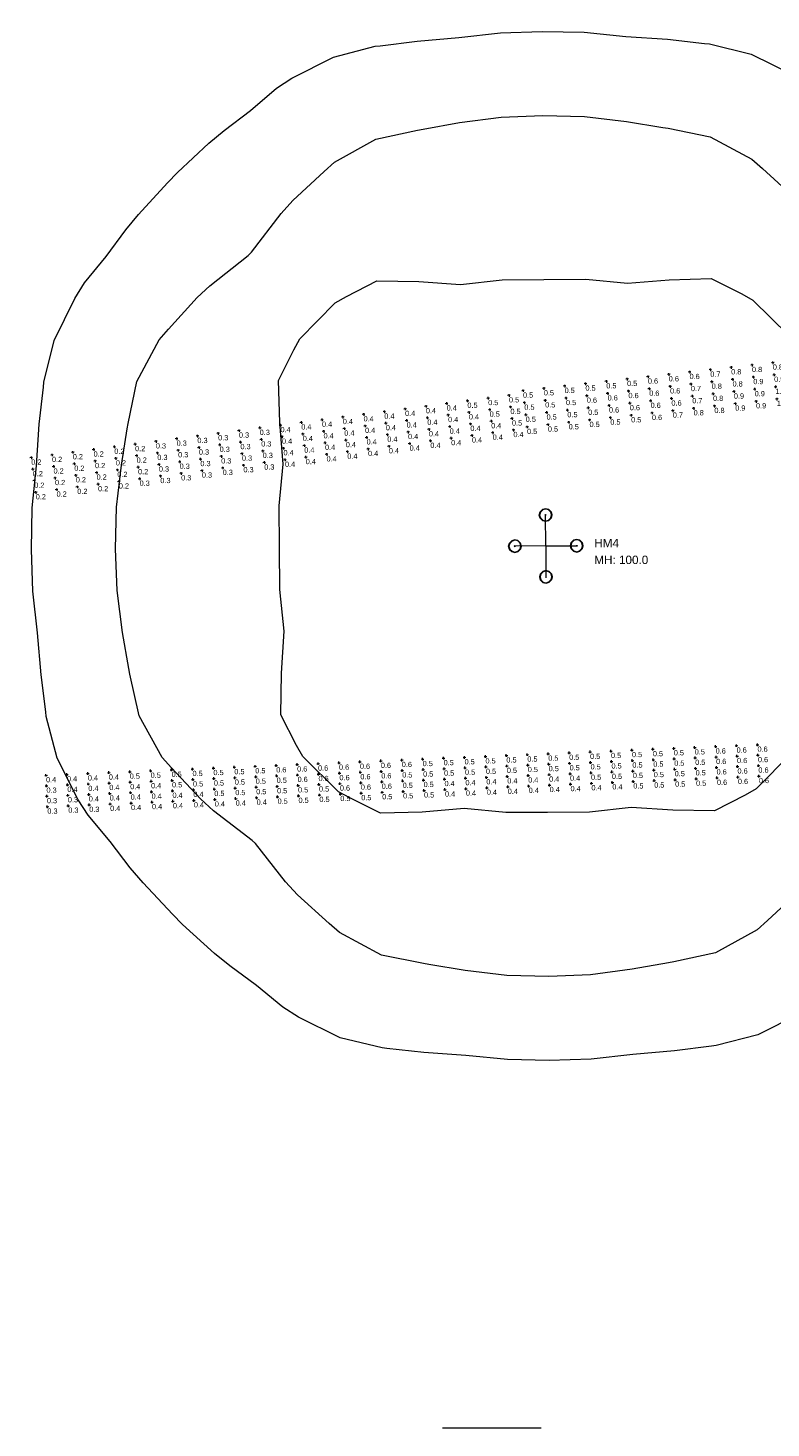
# Model space of a CAD drawing. Extents: x -62 to 9200, y 444 to 4096.
# Tile 3 of 32: x 1384 to 1739, y 1453 to 2122. Entities that reach past the tile are written whole.
import ezdxf

# ---------------------------------------------------------------- set-up
doc = ezdxf.new("R2010")
doc.units = 0
doc.header["$MEASUREMENT"] = 0
for name, color, linetype, lineweight in [('AGI32-AGI-Import_1-DRAWING', 7, 'Continuous', 0), ('AGI32-Project_1-CALCPTS', 7, 'Continuous', 0), ('AGI32-Project_1-LUMINAIRE', 7, 'Continuous', 0), ('AGI32-Project_1-MARKPOINT', 7, 'Continuous', 0), ('AGI32-Project_1-POLE_PENDANT', 7, 'Continuous', 0), ('AGI32-Project_1-TEMPLATE', 7, 'Continuous', 0)]:
    doc.layers.add(name, color=color, linetype=linetype, lineweight=lineweight)
doc.styles.add('AGI32-Arial', font='arial.ttf')

# ---------------------------------------------------------------- blocks, each defined once
blk = doc.blocks.new('AGI32-IDxl7hnj-Project_1-LUMINAIRE-HM4_Symbol')
at = {"layer": 'AGI32-Project_1-LUMINAIRE', "color": 7, "linetype": 'ByBlock', "lineweight": 0}
for p, q in [((-0.87, 0.5), (-1, 0)), ((-0.87, 0.5, -0.3), (-1, 0, -0.3)), ((-1, 0), (-0.87, 0.5)), ((-1, 0), (-0.87, -0.5)), ((-1, 0, -0.3), (-1, 0)), ((-1, 0, -0.3), (-0.87, -0.5, -0.3)), ((-0.87, -0.5), (-1, 0)), ((-1, 0), (-1, 0, -0.3)), ((-0.82, 0.45, -0.3), (-0.95, 0, -0.3)), ((-0.95, 0, -0.3), (-0.82, -0.45, -0.3)), ((-0.5, 0.87), (-0.87, 0.5)), ((-0.5, 0.87, -0.3), (-0.87, 0.5, -0.3)), ((-0.87, 0.5), (-0.5, 0.87)), ((-0.87, 0.5, -0.3), (-0.87, 0.5)), ((-0.87, 0.5), (-0.87, 0.5, -0.3)), ((-0.45, 0.82, -0.3), (-0.82, 0.45, -0.3)), ((0, 1), (-0.5, 0.87)), ((0, 1, -0.3), (-0.5, 0.87, -0.3)), ((-0.5, 0.87), (0, 1)), ((-0.5, 0.87, -0.3), (-0.5, 0.87)), ((-0.5, 0.87), (-0.5, 0.87, -0.3)), ((0, 0.95, -0.3), (-0.45, 0.82, -0.3)), ((-0.1, 0), (0.1, 0)), ((0.5, 0.87), (0, 1)), ((0.5, 0.87, -0.3), (0, 1, -0.3)), ((0, 1, -0.3), (0, 1)), ((0, 1), (0.5, 0.87)), ((0, 1), (0, 1, -0.3)), ((0.45, 0.82, -0.3), (0, 0.95, -0.3)), ((0, -0.1), (0, 0.1)), ((0, 0.1), (0.1, 0)), ((0, -0.1), (0.1, 0)), ((0.82, 0.45, -0.3), (0.45, 0.82, -0.3)), ((0.87, 0.5), (0.5, 0.87)), ((0.87, 0.5, -0.3), (0.5, 0.87, -0.3)), ((0.5, 0.87, -0.3), (0.5, 0.87)), ((0.5, 0.87), (0.87, 0.5)), ((0.5, 0.87), (0.5, 0.87, -0.3)), ((0.95, 0, -0.3), (0.82, 0.45, -0.3)), ((0.82, -0.45, -0.3), (0.95, 0, -0.3)), ((1, 0), (0.87, 0.5)), ((1, 0, -0.3), (0.87, 0.5, -0.3)), ((0.87, 0.5, -0.3), (0.87, 0.5)), ((0.87, 0.5), (1, 0)), ((0.87, 0.5), (0.87, 0.5, -0.3)), ((0.87, -0.5), (1, 0)), ((0.87, -0.5, -0.3), (1, 0, -0.3)), ((1, 0), (0.87, -0.5)), ((1, 0), (1, 0, -0.3)), ((1, 0, -0.3), (1, 0)), ((-0.87, -0.5), (-0.5, -0.87)), ((-0.87, -0.5, -0.3), (-0.87, -0.5)), ((-0.87, -0.5, -0.3), (-0.5, -0.87, -0.3)), ((-0.5, -0.87), (-0.87, -0.5)), ((-0.87, -0.5), (-0.87, -0.5, -0.3)), ((-0.82, -0.45, -0.3), (-0.45, -0.82, -0.3)), ((-0.5, -0.87), (0, -1)), ((-0.5, -0.87, -0.3), (-0.5, -0.87)), ((-0.5, -0.87, -0.3), (0, -1, -0.3)), ((0, -1), (-0.5, -0.87)), ((-0.5, -0.87), (-0.5, -0.87, -0.3)), ((-0.45, -0.82, -0.3), (0, -0.95, -0.3)), ((0, -0.95, -0.3), (0.45, -0.82, -0.3)), ((0, -1), (0.5, -0.87)), ((0, -1, -0.3), (0.5, -0.87, -0.3)), ((0.5, -0.87), (0, -1)), ((0, -1, -0.3), (0, -1)), ((0, -1), (0, -1, -0.3)), ((0.45, -0.82, -0.3), (0.82, -0.45, -0.3)), ((0.5, -0.87), (0.87, -0.5)), ((0.5, -0.87, -0.3), (0.87, -0.5, -0.3)), ((0.87, -0.5), (0.5, -0.87)), ((0.5, -0.87, -0.3), (0.5, -0.87)), ((0.5, -0.87), (0.5, -0.87, -0.3)), ((0.87, -0.5, -0.3), (0.87, -0.5)), ((0.87, -0.5), (0.87, -0.5, -0.3))]:
    blk.add_line(p, q, dxfattribs=at)
blk = doc.blocks.new('AGI32-IDxl7hnj-Project_1-LUMINAIRE-HM4_63-1')
at = {"layer": 'AGI32-Project_1-LUMINAIRE', "color": 7, "linetype": 'ByBlock', "lineweight": 0, "xscale": 3, "yscale": 3, "zscale": 3}
blk.add_blockref('AGI32-IDxl7hnj-Project_1-LUMINAIRE-HM4_Symbol', (0, 0), dxfattribs=at)
blk = doc.blocks.new('AGI32-IDxl7hnj-Project_1-LUMINAIRE-HM4_63-2')
at = {"layer": 'AGI32-Project_1-LUMINAIRE', "color": 7, "linetype": 'ByBlock', "lineweight": 0, "xscale": 3, "yscale": 3, "zscale": 3}
blk.add_blockref('AGI32-IDxl7hnj-Project_1-LUMINAIRE-HM4_Symbol', (0, 0), dxfattribs=at)
blk = doc.blocks.new('AGI32-IDxl7hnj-Project_1-LUMINAIRE-HM4_63-3')
at = {"layer": 'AGI32-Project_1-LUMINAIRE', "color": 7, "linetype": 'ByBlock', "lineweight": 0, "xscale": 3, "yscale": 3, "zscale": 3}
blk.add_blockref('AGI32-IDxl7hnj-Project_1-LUMINAIRE-HM4_Symbol', (0, 0), dxfattribs=at)
blk = doc.blocks.new('AGI32-IDxl7hnj-Project_1-LUMINAIRE-HM4_63-4')
at = {"layer": 'AGI32-Project_1-LUMINAIRE', "color": 7, "linetype": 'ByBlock', "lineweight": 0, "xscale": 3, "yscale": 3, "zscale": 3}
blk.add_blockref('AGI32-IDxl7hnj-Project_1-LUMINAIRE-HM4_Symbol', (0, 0), dxfattribs=at)
blk = doc.blocks.new('AGI32-IDxl7hnj-Project_1-LUMINAIRE-HM4_63_Labels')
at = {"layer": 'AGI32-Project_1-LUMINAIRE', "color": 7, "linetype": 'ByBlock', "lineweight": 0, "char_height": 4, "attachment_point": 1, "style": 'AGI32-Arial'}
for s, insert in [('HM4', (23.15, 3.36, 100)), ('MH: 100.0', (23.15, -4.64, 100))]:
    blk.add_mtext(s, dxfattribs=dict(at, insert=insert))
blk = doc.blocks.new('AGI32-IDxl7hnj-Project_1-LUMINAIRE-HM4_Template1')
at = {"layer": 'AGI32-Project_1-TEMPLATE', "color": 1, "linetype": 'ByBlock', "lineweight": 0}
for p, q in [((-77.47, 239.28, -100), (-59.82, 241.41, -100)), ((-59.82, 241.41, -100), (-39.88, 242.96, -100)), ((-39.88, 242.96, -100), (-19.94, 245.03, -100)), ((-19.94, 245.03, -100), (0, 245.55, -100)), ((0, 245.55, -100), (19.94, 245.03, -100)), ((19.94, 245.03, -100), (39.88, 242.96, -100)), ((39.88, 242.96, -100), (59.82, 241.41, -100)), ((59.82, 241.41, -100), (77.47, 239.28, -100)), ((-119.64, 224.08, -100), (-99.7, 234.05, -100)), ((-99.7, 234.05, -100), (-79.76, 239.05, -100)), ((-79.76, 239.05, -100), (-77.47, 239.28, -100)), ((77.47, 239.28, -100), (79.76, 239.05, -100)), ((79.76, 239.05, -100), (99.7, 234.05, -100)), ((99.7, 234.05, -100), (119.64, 224.08, -100)), ((-127.02, 219.34, -100), (-119.64, 224.08, -100)), ((119.64, 224.08, -100), (127.02, 219.34, -100)), ((-139.58, 208.87, -100), (-127.02, 219.34, -100)), ((127.02, 219.34, -100), (139.58, 208.87, -100)), ((-152.27, 199.4, -100), (-139.58, 208.87, -100)), ((139.58, 208.87, -100), (152.27, 199.4, -100)), ((-159.52, 193.38, -100), (-152.27, 199.4, -100)), ((152.27, 199.4, -100), (159.52, 193.38, -100)), ((-174.6, 179.46, -100), (-159.52, 193.38, -100)), ((159.52, 193.38, -100), (174.6, 179.46, -100)), ((-193.38, 159.52, -100), (-179.46, 174.6, -100)), ((-179.46, 174.6, -100), (-174.6, 179.46, -100)), ((174.6, 179.46, -100), (179.46, 174.6, -100)), ((179.46, 174.6, -100), (193.38, 159.52, -100)), ((-199.4, 152.27, -100), (-193.38, 159.52, -100)), ((193.38, 159.52, -100), (199.4, 152.27, -100)), ((-208.87, 139.58, -100), (-199.4, 152.27, -100)), ((199.4, 152.27, -100), (208.87, 139.58, -100)), ((-219.34, 127.02, -100), (-208.87, 139.58, -100)), ((208.87, 139.58, -100), (219.34, 127.02, -100)), ((-224.08, 119.64, -100), (-219.34, 127.02, -100)), ((219.34, 127.02, -100), (224.08, 119.64, -100)), ((-234.05, 99.7, -100), (-224.08, 119.64, -100)), ((224.08, 119.64, -100), (234.05, 99.7, -100)), ((-239.05, 79.76, -100), (-234.05, 99.7, -100)), ((234.05, 99.7, -100), (239.05, 79.76, -100)), ((-241.41, 59.82, -100), (-239.28, 77.47, -100)), ((-239.28, 77.47, -100), (-239.05, 79.76, -100)), ((239.05, 79.76, -100), (239.28, 77.47, -100)), ((239.28, 77.47, -100), (241.41, 59.82, -100)), ((-242.96, 39.88, -100), (-241.41, 59.82, -100)), ((241.41, 59.82, -100), (242.96, 39.88, -100)), ((-245.03, 19.94, -100), (-242.96, 39.88, -100)), ((242.96, 39.88, -100), (245.03, 19.94, -100)), ((-245.55, 0, -100), (-245.03, 19.94, -100)), ((245.03, 19.94, -100), (245.55, 0, -100)), ((-245.03, -19.94, -100), (-245.55, 0, -100)), ((245.55, 0, -100), (245.03, -19.94, -100)), ((-242.96, -39.88, -100), (-245.03, -19.94, -100)), ((245.03, -19.94, -100), (242.96, -39.88, -100)), ((-241.41, -59.82, -100), (-242.96, -39.88, -100)), ((242.96, -39.88, -100), (241.41, -59.82, -100)), ((-239.28, -77.47, -100), (-241.41, -59.82, -100)), ((241.41, -59.82, -100), (239.28, -77.47, -100)), ((-239.05, -79.76, -100), (-239.28, -77.47, -100)), ((-234.05, -99.7, -100), (-239.05, -79.76, -100)), ((239.05, -79.76, -100), (234.05, -99.7, -100)), ((239.28, -77.47, -100), (239.05, -79.76, -100)), ((-224.08, -119.64, -100), (-234.05, -99.7, -100)), ((234.05, -99.7, -100), (224.08, -119.64, -100)), ((-219.34, -127.02, -100), (-224.08, -119.64, -100)), ((224.08, -119.64, -100), (219.34, -127.02, -100)), ((-208.87, -139.58, -100), (-219.34, -127.02, -100)), ((219.34, -127.02, -100), (208.87, -139.58, -100)), ((-199.4, -152.27, -100), (-208.87, -139.58, -100)), ((208.87, -139.58, -100), (199.4, -152.27, -100)), ((-193.38, -159.52, -100), (-199.4, -152.27, -100)), ((199.4, -152.27, -100), (193.38, -159.52, -100)), ((-179.46, -174.6, -100), (-193.38, -159.52, -100)), ((193.38, -159.52, -100), (179.46, -174.6, -100)), ((-174.6, -179.46, -100), (-179.46, -174.6, -100)), ((-159.52, -193.38, -100), (-174.6, -179.46, -100)), ((174.6, -179.46, -100), (159.52, -193.38, -100)), ((179.46, -174.6, -100), (174.6, -179.46, -100)), ((-152.27, -199.4, -100), (-159.52, -193.38, -100)), ((159.52, -193.38, -100), (152.27, -199.4, -100)), ((-139.58, -208.87, -100), (-152.27, -199.4, -100)), ((152.27, -199.4, -100), (139.58, -208.87, -100)), ((-127.02, -219.34, -100), (-139.58, -208.87, -100)), ((139.58, -208.87, -100), (127.02, -219.34, -100)), ((-119.64, -224.08, -100), (-127.02, -219.34, -100)), ((127.02, -219.34, -100), (119.64, -224.08, -100)), ((-99.7, -234.05, -100), (-119.64, -224.08, -100)), ((119.64, -224.08, -100), (99.7, -234.05, -100)), ((-79.76, -239.05, -100), (-99.7, -234.05, -100)), ((-77.47, -239.28, -100), (-79.76, -239.05, -100)), ((-59.82, -241.41, -100), (-77.47, -239.28, -100)), ((77.47, -239.28, -100), (59.82, -241.41, -100)), ((79.76, -239.05, -100), (77.47, -239.28, -100)), ((99.7, -234.05, -100), (79.76, -239.05, -100)), ((-39.88, -242.96, -100), (-59.82, -241.41, -100)), ((-19.94, -245.03, -100), (-39.88, -242.96, -100)), ((0, -245.55, -100), (-19.94, -245.03, -100)), ((19.94, -245.03, -100), (0, -245.55, -100)), ((39.88, -242.96, -100), (19.94, -245.03, -100)), ((59.82, -241.41, -100), (39.88, -242.96, -100))]:
    blk.add_line(p, q, dxfattribs=at)
at = {"layer": 'AGI32-Project_1-TEMPLATE', "color": 5, "linetype": 'ByBlock', "lineweight": 0}
for p, q in [((-57.19, 199.4, -100), (-39.88, 202.32, -100)), ((-39.88, 202.32, -100), (-19.94, 204.82, -100)), ((-19.94, 204.82, -100), (0, 205.43, -100)), ((0, 205.43, -100), (19.94, 204.82, -100)), ((19.94, 204.82, -100), (39.88, 202.32, -100)), ((39.88, 202.32, -100), (57.19, 199.4, -100)), ((-99.7, 183.89, -100), (-79.76, 194.75, -100)), ((-79.76, 194.75, -100), (-59.82, 198.94, -100)), ((-59.82, 198.94, -100), (-57.19, 199.4, -100)), ((57.19, 199.4, -100), (59.82, 198.94, -100)), ((59.82, 198.94, -100), (79.76, 194.75, -100)), ((79.76, 194.75, -100), (99.7, 183.89, -100)), ((-104.66, 179.46, -100), (-99.7, 183.89, -100)), ((99.7, 183.89, -100), (104.66, 179.46, -100)), ((-119.64, 165.7, -100), (-104.66, 179.46, -100)), ((104.66, 179.46, -100), (119.64, 165.7, -100)), ((-125.3, 159.52, -100), (-119.64, 165.7, -100)), ((119.64, 165.7, -100), (125.3, 159.52, -100)), ((-139.58, 141.1, -100), (-125.3, 159.52, -100)), ((125.3, 159.52, -100), (139.58, 141.1, -100)), ((-141.1, 139.58, -100), (-139.58, 141.1, -100)), ((139.58, 141.1, -100), (141.1, 139.58, -100)), ((-159.52, 125.3, -100), (-141.1, 139.58, -100)), ((141.1, 139.58, -100), (159.52, 125.3, -100)), ((-165.7, 119.64, -100), (-159.52, 125.3, -100)), ((159.52, 125.3, -100), (165.7, 119.64, -100)), ((-179.46, 104.66, -100), (-165.7, 119.64, -100)), ((165.7, 119.64, -100), (179.46, 104.66, -100)), ((-183.89, 99.7, -100), (-179.46, 104.66, -100)), ((179.46, 104.66, -100), (183.89, 99.7, -100)), ((-194.75, 79.76, -100), (-183.89, 99.7, -100)), ((183.89, 99.7, -100), (194.75, 79.76, -100)), ((-198.94, 59.82, -100), (-194.75, 79.76, -100)), ((194.75, 79.76, -100), (198.94, 59.82, -100)), ((-202.32, 39.88, -100), (-199.4, 57.19, -100)), ((-199.4, 57.19, -100), (-198.94, 59.82, -100)), ((198.94, 59.82, -100), (199.4, 57.19, -100)), ((199.4, 57.19, -100), (202.32, 39.88, -100)), ((-204.82, 19.94, -100), (-202.32, 39.88, -100)), ((202.32, 39.88, -100), (204.82, 19.94, -100)), ((-205.43, 0, -100), (-204.82, 19.94, -100)), ((204.82, 19.94, -100), (205.43, 0, -100)), ((-204.82, -19.94, -100), (-205.43, 0, -100)), ((205.43, 0, -100), (204.82, -19.94, -100)), ((-202.32, -39.88, -100), (-204.82, -19.94, -100)), ((204.82, -19.94, -100), (202.32, -39.88, -100)), ((-199.4, -57.19, -100), (-202.32, -39.88, -100)), ((202.32, -39.88, -100), (199.4, -57.19, -100)), ((-198.94, -59.82, -100), (-199.4, -57.19, -100)), ((-194.75, -79.76, -100), (-198.94, -59.82, -100)), ((198.94, -59.82, -100), (194.75, -79.76, -100)), ((199.4, -57.19, -100), (198.94, -59.82, -100)), ((-183.89, -99.7, -100), (-194.75, -79.76, -100)), ((194.75, -79.76, -100), (183.89, -99.7, -100)), ((-179.46, -104.66, -100), (-183.89, -99.7, -100)), ((183.89, -99.7, -100), (179.46, -104.66, -100)), ((-165.7, -119.64, -100), (-179.46, -104.66, -100)), ((179.46, -104.66, -100), (165.7, -119.64, -100)), ((-159.52, -125.3, -100), (-165.7, -119.64, -100)), ((165.7, -119.64, -100), (159.52, -125.3, -100)), ((-141.1, -139.58, -100), (-159.52, -125.3, -100)), ((159.52, -125.3, -100), (141.1, -139.58, -100)), ((-139.58, -141.1, -100), (-141.1, -139.58, -100)), ((141.1, -139.58, -100), (139.58, -141.1, -100)), ((-125.3, -159.52, -100), (-139.58, -141.1, -100)), ((139.58, -141.1, -100), (125.3, -159.52, -100)), ((-119.64, -165.7, -100), (-125.3, -159.52, -100)), ((125.3, -159.52, -100), (119.64, -165.7, -100)), ((-104.66, -179.46, -100), (-119.64, -165.7, -100)), ((119.64, -165.7, -100), (104.66, -179.46, -100)), ((-99.7, -183.89, -100), (-104.66, -179.46, -100)), ((104.66, -179.46, -100), (99.7, -183.89, -100)), ((-79.76, -194.75, -100), (-99.7, -183.89, -100)), ((99.7, -183.89, -100), (79.76, -194.75, -100)), ((-59.82, -198.94, -100), (-79.76, -194.75, -100)), ((-57.19, -199.4, -100), (-59.82, -198.94, -100)), ((-39.88, -202.32, -100), (-57.19, -199.4, -100)), ((57.19, -199.4, -100), (39.88, -202.32, -100)), ((59.82, -198.94, -100), (57.19, -199.4, -100)), ((79.76, -194.75, -100), (59.82, -198.94, -100)), ((-19.94, -204.82, -100), (-39.88, -202.32, -100)), ((0, -205.43, -100), (-19.94, -204.82, -100)), ((19.94, -204.82, -100), (0, -205.43, -100)), ((39.88, -202.32, -100), (19.94, -204.82, -100))]:
    blk.add_line(p, q, dxfattribs=at)
at = {"layer": 'AGI32-Project_1-TEMPLATE', "color": 3, "linetype": 'ByBlock', "lineweight": 0}
for p, q in [((-94.36, 119.64, -100), (-79.76, 127.04, -100)), ((-79.76, 127.04, -100), (-59.82, 126.59, -100)), ((-39.88, 125.12, -100), (-19.94, 127.16, -100)), ((-19.94, 127.16, -100), (0, 127.16, -100)), ((0, 127.16, -100), (19.94, 127.16, -100)), ((19.94, 127.16, -100), (39.88, 125.12, -100)), ((59.82, 126.59, -100), (79.76, 127.04, -100)), ((79.76, 127.04, -100), (94.36, 119.64, -100)), ((-59.82, 126.59, -100), (-39.88, 125.12, -100)), ((39.88, 125.12, -100), (59.82, 126.59, -100)), ((-116.67, 99.7, -100), (-99.7, 116.67, -100)), ((-99.7, 116.67, -100), (-94.36, 119.64, -100)), ((94.36, 119.64, -100), (99.7, 116.67, -100)), ((99.7, 116.67, -100), (116.67, 99.7, -100)), ((-127.04, 79.76, -100), (-119.64, 94.36, -100)), ((-119.64, 94.36, -100), (-116.67, 99.7, -100)), ((116.67, 99.7, -100), (119.64, 94.36, -100)), ((119.64, 94.36, -100), (127.04, 79.76, -100)), ((-126.59, 59.82, -100), (-127.04, 79.76, -100)), ((127.04, 79.76, -100), (126.59, 59.82, -100)), ((-125.12, 39.88, -100), (-126.59, 59.82, -100)), ((126.59, 59.82, -100), (125.12, 39.88, -100)), ((-127.16, 19.94, -100), (-125.12, 39.88, -100)), ((125.12, 39.88, -100), (127.16, 19.94, -100)), ((-127.16, 0, -100), (-127.16, 19.94, -100)), ((127.16, 19.94, -100), (127.16, 0, -100)), ((-127.16, -19.94, -100), (-127.16, 0, -100)), ((127.16, 0, -100), (127.16, -19.94, -100)), ((-125.12, -39.88, -100), (-127.16, -19.94, -100)), ((127.16, -19.94, -100), (125.12, -39.88, -100)), ((-126.59, -59.82, -100), (-125.12, -39.88, -100)), ((125.12, -39.88, -100), (126.59, -59.82, -100)), ((-127.04, -79.76, -100), (-126.59, -59.82, -100)), ((126.59, -59.82, -100), (127.04, -79.76, -100)), ((-119.64, -94.36, -100), (-127.04, -79.76, -100)), ((127.04, -79.76, -100), (119.64, -94.36, -100)), ((-116.67, -99.7, -100), (-119.64, -94.36, -100)), ((-99.7, -116.67, -100), (-116.67, -99.7, -100)), ((116.67, -99.7, -100), (99.7, -116.67, -100)), ((119.64, -94.36, -100), (116.67, -99.7, -100)), ((-94.36, -119.64, -100), (-99.7, -116.67, -100)), ((-79.76, -127.04, -100), (-94.36, -119.64, -100)), ((94.36, -119.64, -100), (79.76, -127.04, -100)), ((99.7, -116.67, -100), (94.36, -119.64, -100)), ((-59.82, -126.59, -100), (-79.76, -127.04, -100)), ((-39.88, -125.12, -100), (-59.82, -126.59, -100)), ((-19.94, -127.16, -100), (-39.88, -125.12, -100)), ((39.88, -125.12, -100), (19.94, -127.16, -100)), ((59.82, -126.59, -100), (39.88, -125.12, -100)), ((79.76, -127.04, -100), (59.82, -126.59, -100)), ((0, -127.16, -100), (-19.94, -127.16, -100)), ((19.94, -127.16, -100), (0, -127.16, -100))]:
    blk.add_line(p, q, dxfattribs=at)
blk = doc.blocks.new('AGI32-IDxl7hnj-Project_1-LUMINAIRE-HM4_63')
at = {"layer": 'AGI32-Project_1-POLE_PENDANT', "color": 7, "linetype": 'ByBlock', "lineweight": 0}
for q in [(0, 14.751), (-14.751, 0), (14.751, 0), (0, -14.751), (0, 0, -100)]:
    blk.add_line((0, 0), q, dxfattribs=at)
at = {"layer": 'AGI32-Project_1-LUMINAIRE', "color": 7, "linetype": 'ByBlock', "lineweight": 0}
for name, p, rotation in [('AGI32-IDxl7hnj-Project_1-LUMINAIRE-HM4_63-2', (0, 14.751), 90.00007750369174), ('AGI32-IDxl7hnj-Project_1-LUMINAIRE-HM4_63-3', (-14.751, 0), 180.0001550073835), ('AGI32-IDxl7hnj-Project_1-LUMINAIRE-HM4_63-4', (0, -14.751), 270.0002325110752), ('AGI32-IDxl7hnj-Project_1-LUMINAIRE-HM4_63_Labels', (0, 0, -100), 269.6089233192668)]:
    blk.add_blockref(name, p, dxfattribs=dict(at, rotation=rotation))
blk.add_blockref('AGI32-IDxl7hnj-Project_1-LUMINAIRE-HM4_63-1', (14.751, 0), dxfattribs=at)
at = {"layer": 'AGI32-Project_1-TEMPLATE', "color": 7, "linetype": 'ByBlock', "lineweight": 0}
blk.add_blockref('AGI32-IDxl7hnj-Project_1-LUMINAIRE-HM4_Template1', (0, 0), dxfattribs=at)
blk = doc.blocks.new('AGI32-IDxl7hnj-MARKPOINT')
at = {"layer": 'AGI32-Project_1-MARKPOINT', "color": 0, "linetype": 'Continuous', "lineweight": 0}
for p, q in [((-0.125, 0), (0.125, 0)), ((0, -0.125), (0, 0.125))]:
    blk.add_line(p, q, dxfattribs=at)
blk = doc.blocks.new('AGI32-IDxl7hnj-Project_1-CALCPTS-US 35 EB - STA 1125+50 TO STA 1133+00_Luminance')
at = {"layer": 'AGI32-Project_1-MARKPOINT', "color": 154, "linetype": 'Continuous', "lineweight": 0, "xscale": 5, "yscale": 5, "zscale": 5, "rotation": 2.459002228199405}
for p in [(1672.78, 1776.99), (1682.77, 1777.42), (1692.76, 1777.85), (1702.75, 1778.28), (1712.74, 1778.71), (1722.73, 1779.14), (1732.72, 1779.57), (1512.93, 1770.13), (1522.92, 1770.56), (1532.91, 1770.99), (1542.9, 1771.42), (1552.89, 1771.85), (1562.88, 1772.28), (1572.87, 1772.7), (1582.86, 1773.13), (1592.85, 1773.56), (1602.84, 1773.99), (1612.83, 1774.42), (1622.83, 1774.85), (1632.82, 1775.28), (1633.03, 1770.29), (1642.81, 1775.71), (1643.02, 1770.72), (1652.8, 1776.14), (1653.01, 1771.15), (1662.79, 1776.57), (1663, 1771.58), (1672.99, 1772.01), (1682.98, 1772.43), (1692.97, 1772.86), (1702.97, 1773.29), (1712.96, 1773.72), (1722.95, 1774.15), (1732.94, 1774.58), (1393.04, 1764.98), (1403.03, 1765.41), (1413.02, 1765.84), (1423.01, 1766.27), (1433, 1766.7), (1442.99, 1767.13), (1452.98, 1767.56), (1462.97, 1767.98), (1472.96, 1768.41), (1482.95, 1768.84), (1483.17, 1763.85), (1492.94, 1769.27), (1493.16, 1764.28), (1502.94, 1769.7), (1503.15, 1764.71), (1513.14, 1765.14), (1523.13, 1765.57), (1533.12, 1766), (1543.11, 1766.43), (1553.1, 1766.86), (1563.1, 1767.29), (1573.09, 1767.71), (1583.08, 1768.14), (1593.07, 1768.57), (1593.28, 1763.58), (1603.06, 1769), (1603.27, 1764.01), (1613.05, 1769.43), (1613.26, 1764.44), (1623.04, 1769.86), (1623.25, 1764.87), (1633.24, 1765.3), (1643.23, 1765.73), (1653.23, 1766.16), (1663.22, 1766.59), (1673.21, 1767.02), (1683.2, 1767.44), (1693.19, 1767.87), (1703.18, 1768.3), (1713.17, 1768.73), (1713.38, 1763.74), (1723.16, 1769.16), (1723.38, 1764.17), (1733.15, 1769.59), (1733.37, 1764.6), (1393.25, 1759.99), (1403.24, 1760.42), (1413.23, 1760.85), (1423.22, 1761.28), (1433.21, 1761.71), (1443.2, 1762.14), (1443.42, 1757.15), (1453.2, 1762.57), (1453.41, 1757.58), (1463.19, 1762.99), (1463.4, 1758.01), (1473.18, 1763.42), (1473.39, 1758.43), (1483.38, 1758.86), (1493.37, 1759.29), (1503.36, 1759.72), (1513.36, 1760.15), (1523.35, 1760.58), (1533.34, 1761.01), (1543.33, 1761.44), (1553.32, 1761.87), (1553.53, 1756.88), (1563.31, 1762.3), (1563.52, 1757.31), (1573.3, 1762.72), (1573.51, 1757.73), (1583.29, 1763.15), (1583.51, 1758.16), (1593.5, 1758.59), (1603.49, 1759.02), (1613.48, 1759.45), (1623.47, 1759.88), (1633.46, 1760.31), (1643.45, 1760.74), (1653.44, 1761.17), (1663.43, 1761.6), (1673.42, 1762.03), (1683.41, 1762.45), (1693.4, 1762.88), (1703.39, 1763.31), (1393.46, 1755), (1403.46, 1755.43), (1403.67, 1750.44), (1413.45, 1755.86), (1413.66, 1750.87), (1423.44, 1756.29), (1423.65, 1751.3), (1433.43, 1756.72), (1433.64, 1751.73), (1443.63, 1752.16), (1453.62, 1752.59), (1463.62, 1753.02), (1473.61, 1753.44), (1483.6, 1753.87), (1493.59, 1754.3), (1503.58, 1754.73), (1513.57, 1755.16), (1523.56, 1755.59), (1533.55, 1756.02), (1543.54, 1756.45), (1393.68, 1750.01)]:
    blk.add_blockref('AGI32-IDxl7hnj-MARKPOINT', p, dxfattribs=at)
at = {"layer": 'AGI32-Project_1-CALCPTS', "color": 154, "linetype": 'Continuous', "lineweight": 0, "char_height": 2.5, "attachment_point": 1, "style": 'AGI32-Arial'}
for s, insert in [('0.5', (1702.75, 1777.45)), ('0.6', (1712.74, 1777.88)), ('0.6', (1722.73, 1778.31)), ('0.6', (1732.72, 1778.74)), ('0.6', (1552.89, 1771.01)), ('0.6', (1562.88, 1771.44)), ('0.5', (1572.87, 1771.87)), ('0.5', (1582.86, 1772.3)), ('0.5', (1592.85, 1772.73)), ('0.5', (1602.84, 1773.16)), ('0.5', (1612.83, 1773.59)), ('0.5', (1622.83, 1774.02)), ('0.5', (1632.82, 1774.44)), ('0.5', (1642.81, 1774.87)), ('0.5', (1652.8, 1775.3)), ('0.5', (1662.79, 1775.73)), ('0.5', (1663, 1770.74)), ('0.5', (1672.78, 1776.16)), ('0.5', (1672.99, 1771.17)), ('0.5', (1682.77, 1776.59)), ('0.5', (1682.98, 1771.6)), ('0.5', (1692.76, 1777.02)), ('0.5', (1692.97, 1772.03)), ('0.5', (1702.97, 1772.46)), ('0.6', (1712.96, 1772.89)), ('0.6', (1722.95, 1773.32)), ('0.6', (1732.94, 1773.75)), ('0.4', (1393.04, 1764.15)), ('0.4', (1403.03, 1764.58)), ('0.4', (1413.02, 1765.01)), ('0.4', (1423.01, 1765.43)), ('0.5', (1433, 1765.86)), ('0.5', (1442.99, 1766.29)), ('0.5', (1452.98, 1766.72)), ('0.5', (1462.97, 1767.15)), ('0.5', (1472.96, 1767.58)), ('0.5', (1482.95, 1768.01)), ('0.5', (1492.94, 1768.44)), ('0.6', (1502.94, 1768.87)), ('0.6', (1512.93, 1769.3)), ('0.6', (1513.14, 1764.31)), ('0.6', (1522.92, 1769.73)), ('0.6', (1523.13, 1764.74)), ('0.6', (1532.91, 1770.15)), ('0.6', (1533.12, 1765.16)), ('0.6', (1542.9, 1770.58)), ('0.6', (1543.11, 1765.59)), ('0.6', (1553.1, 1766.02)), ('0.5', (1563.1, 1766.45)), ('0.5', (1573.09, 1766.88)), ('0.5', (1583.08, 1767.31)), ('0.5', (1593.07, 1767.74)), ('0.5', (1603.06, 1768.17)), ('0.5', (1613.05, 1768.6)), ('0.5', (1623.04, 1769.03)), ('0.5', (1633.03, 1769.46)), ('0.4', (1633.24, 1764.47)), ('0.5', (1643.02, 1769.88)), ('0.4', (1643.23, 1764.89)), ('0.5', (1653.01, 1770.31)), ('0.5', (1653.23, 1765.32)), ('0.5', (1663.22, 1765.75)), ('0.5', (1673.21, 1766.18)), ('0.5', (1683.2, 1766.61)), ('0.5', (1693.19, 1767.04)), ('0.5', (1703.18, 1767.47)), ('0.6', (1713.17, 1767.9)), ('0.6', (1723.16, 1768.33)), ('0.6', (1733.15, 1768.76)), ('0.3', (1393.25, 1759.16)), ('0.4', (1403.24, 1759.59)), ('0.4', (1413.23, 1760.02)), ('0.4', (1423.22, 1760.45)), ('0.4', (1433.21, 1760.87)), ('0.4', (1443.2, 1761.3)), ('0.5', (1453.2, 1761.73)), ('0.5', (1463.19, 1762.16)), ('0.5', (1473.18, 1762.59)), ('0.5', (1473.39, 1757.6)), ('0.5', (1483.17, 1763.02)), ('0.5', (1483.38, 1758.03)), ('0.5', (1493.16, 1763.45)), ('0.5', (1493.37, 1758.46)), ('0.5', (1503.15, 1763.88)), ('0.5', (1503.36, 1758.89)), ('0.5', (1513.36, 1759.32)), ('0.5', (1523.35, 1759.75)), ('0.6', (1533.34, 1760.18)), ('0.6', (1543.33, 1760.6)), ('0.6', (1553.32, 1761.03)), ('0.5', (1563.31, 1761.46)), ('0.5', (1573.3, 1761.89)), ('0.4', (1583.29, 1762.32)), ('0.4', (1593.28, 1762.75)), ('0.4', (1593.5, 1757.76)), ('0.4', (1603.27, 1763.18)), ('0.4', (1603.49, 1758.19)), ('0.4', (1613.26, 1763.61)), ('0.4', (1613.48, 1758.62)), ('0.4', (1623.25, 1764.04)), ('0.4', (1623.47, 1759.05)), ('0.4', (1633.46, 1759.48)), ('0.4', (1643.45, 1759.91)), ('0.4', (1653.44, 1760.33)), ('0.4', (1663.43, 1760.76)), ('0.5', (1673.42, 1761.19)), ('0.5', (1683.41, 1761.62)), ('0.5', (1693.4, 1762.05)), ('0.5', (1703.39, 1762.48)), ('0.6', (1713.38, 1762.91)), ('0.6', (1723.38, 1763.34)), ('0.6', (1733.37, 1763.77)), ('0.3', (1393.46, 1754.17)), ('0.3', (1403.46, 1754.6)), ('0.4', (1413.45, 1755.03)), ('0.4', (1423.44, 1755.46)), ('0.4', (1433.43, 1755.88)), ('0.4', (1433.64, 1750.9)), ('0.4', (1443.42, 1756.31)), ('0.4', (1443.63, 1751.32)), ('0.4', (1453.41, 1756.74)), ('0.4', (1453.62, 1751.75)), ('0.4', (1463.4, 1757.17)), ('0.4', (1463.62, 1752.18)), ('0.4', (1473.61, 1752.61)), ('0.4', (1483.6, 1753.04)), ('0.4', (1493.59, 1753.47)), ('0.5', (1503.58, 1753.9)), ('0.5', (1513.57, 1754.33)), ('0.5', (1523.56, 1754.76)), ('0.5', (1533.55, 1755.19)), ('0.5', (1543.54, 1755.61)), ('0.5', (1553.53, 1756.04)), ('0.5', (1563.52, 1756.47)), ('0.5', (1573.51, 1756.9)), ('0.4', (1583.51, 1757.33)), ('0.3', (1393.68, 1749.18)), ('0.3', (1403.67, 1749.61)), ('0.3', (1413.66, 1750.04)), ('0.4', (1423.65, 1750.47))]:
    blk.add_mtext(s, dxfattribs=dict(at, insert=insert))
blk = doc.blocks.new('AGI32-IDxl7hnj-Project_1-CALCPTS-US 35 WB - STA 1125+50 TO STA 1132+00_Luminance')
at = {"layer": 'AGI32-Project_1-MARKPOINT', "color": 154, "linetype": 'Continuous', "lineweight": 0, "xscale": 5, "yscale": 5, "zscale": 5, "rotation": 187.4241573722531}
for p in [(1604.13, 1945), (1614.05, 1946.29), (1544.63, 1937.25), (1554.55, 1938.54), (1564.47, 1939.83), (1574.38, 1941.12), (1584.3, 1942.42), (1594.22, 1943.71), (1594.93, 1938.19), (1604.85, 1939.49), (1614.77, 1940.78), (1495.06, 1930.79), (1504.97, 1932.08), (1514.89, 1933.37), (1524.8, 1934.66), (1534.72, 1935.96), (1545.35, 1931.73), (1555.27, 1933.03), (1565.19, 1934.32), (1575.1, 1935.61), (1585.02, 1936.9), (1585.74, 1931.39), (1595.65, 1932.68), (1605.57, 1933.97), (1615.49, 1935.27), (1445.47, 1924.33), (1455.39, 1925.62), (1465.31, 1926.91), (1475.22, 1928.2), (1485.14, 1929.49), (1485.86, 1923.98), (1495.77, 1925.27), (1505.69, 1926.57), (1515.61, 1927.86), (1525.52, 1929.15), (1535.44, 1930.44), (1536.16, 1924.93), (1546.07, 1926.22), (1555.99, 1927.51), (1565.9, 1928.81), (1575.82, 1930.1), (1576.54, 1924.58), (1586.46, 1925.88), (1596.37, 1927.17), (1606.29, 1928.46), (1616.2, 1929.75), (1395.89, 1917.87), (1405.81, 1919.16), (1415.72, 1920.45), (1425.64, 1921.74), (1435.56, 1923.03), (1436.28, 1917.52), (1446.19, 1918.81), (1456.11, 1920.1), (1466.03, 1921.4), (1475.94, 1922.69), (1476.66, 1917.17), (1486.58, 1918.47), (1496.49, 1919.76), (1506.41, 1921.05), (1516.32, 1922.34), (1526.24, 1923.64), (1526.96, 1918.12), (1536.88, 1919.41), (1546.79, 1920.71), (1556.71, 1922), (1566.62, 1923.29), (1385.98, 1916.57), (1386.69, 1911.06), (1396.61, 1912.35), (1406.53, 1913.64), (1416.44, 1914.94), (1426.36, 1916.23), (1427.08, 1910.71), (1436.99, 1912.01), (1446.91, 1913.3), (1456.83, 1914.59), (1466.74, 1915.88), (1477.38, 1911.66), (1487.29, 1912.95), (1497.21, 1914.25), (1507.13, 1915.54), (1517.04, 1916.83), (1387.41, 1905.55), (1397.33, 1906.84), (1407.25, 1908.13), (1417.16, 1909.42), (1417.88, 1903.91), (1427.8, 1905.2), (1437.71, 1906.49), (1447.63, 1907.79), (1457.55, 1909.08), (1467.46, 1910.37), (1388.13, 1900.03), (1398.05, 1901.32), (1407.96, 1902.62)]:
    blk.add_blockref('AGI32-IDxl7hnj-MARKPOINT', p, dxfattribs=at)
at = {"layer": 'AGI32-Project_1-CALCPTS', "color": 154, "linetype": 'Continuous', "lineweight": 0, "char_height": 2.5, "attachment_point": 1, "style": 'AGI32-Arial'}
for s, insert in [('0.5', (1614.05, 1945.46)), ('0.4', (1564.47, 1939)), ('0.4', (1574.38, 1940.29)), ('0.4', (1584.3, 1941.58)), ('0.5', (1594.22, 1942.88)), ('0.5', (1604.13, 1944.17)), ('0.5', (1604.85, 1938.65)), ('0.5', (1614.77, 1939.95)), ('0.4', (1504.97, 1931.25)), ('0.4', (1514.89, 1932.54)), ('0.4', (1524.8, 1933.83)), ('0.4', (1534.72, 1935.12)), ('0.4', (1544.63, 1936.41)), ('0.4', (1554.55, 1937.71)), ('0.4', (1555.27, 1932.19)), ('0.4', (1565.19, 1933.48)), ('0.4', (1575.1, 1934.78)), ('0.4', (1585.02, 1936.07)), ('0.4', (1594.93, 1937.36)), ('0.4', (1595.65, 1931.85)), ('0.4', (1605.57, 1933.14)), ('0.5', (1615.49, 1934.43)), ('0.3', (1455.39, 1924.78)), ('0.3', (1465.31, 1926.08)), ('0.3', (1475.22, 1927.37)), ('0.3', (1485.14, 1928.66)), ('0.3', (1495.06, 1929.95)), ('0.3', (1495.77, 1924.44)), ('0.4', (1505.69, 1925.73)), ('0.4', (1515.61, 1927.02)), ('0.4', (1525.52, 1928.32)), ('0.4', (1535.44, 1929.61)), ('0.4', (1545.35, 1930.9)), ('0.4', (1546.07, 1925.39)), ('0.4', (1555.99, 1926.68)), ('0.4', (1565.9, 1927.97)), ('0.4', (1575.82, 1929.26)), ('0.4', (1585.74, 1930.56)), ('0.4', (1586.46, 1925.04)), ('0.4', (1596.37, 1926.33)), ('0.4', (1606.29, 1927.63)), ('0.4', (1616.2, 1928.92)), ('0.2', (1405.81, 1918.32)), ('0.2', (1415.72, 1919.62)), ('0.2', (1425.64, 1920.91)), ('0.2', (1435.56, 1922.2)), ('0.3', (1445.47, 1923.49)), ('0.3', (1446.19, 1917.98)), ('0.3', (1456.11, 1919.27)), ('0.3', (1466.03, 1920.56)), ('0.3', (1475.94, 1921.86)), ('0.3', (1485.86, 1923.15)), ('0.3', (1496.49, 1918.93)), ('0.4', (1506.41, 1920.22)), ('0.4', (1516.32, 1921.51)), ('0.4', (1526.24, 1922.8)), ('0.4', (1536.16, 1924.09)), ('0.4', (1536.88, 1918.58)), ('0.4', (1546.79, 1919.87)), ('0.4', (1556.71, 1921.17)), ('0.4', (1566.62, 1922.46)), ('0.4', (1576.54, 1923.75)), ('0.2', (1385.98, 1915.74)), ('0.2', (1395.89, 1917.03)), ('0.2', (1396.61, 1911.52)), ('0.2', (1406.53, 1912.81)), ('0.2', (1416.44, 1914.1)), ('0.2', (1426.36, 1915.39)), ('0.2', (1436.28, 1916.69)), ('0.2', (1436.99, 1911.17)), ('0.3', (1446.91, 1912.46)), ('0.3', (1456.83, 1913.76)), ('0.3', (1466.74, 1915.05)), ('0.3', (1476.66, 1916.34)), ('0.3', (1486.58, 1917.63)), ('0.3', (1487.29, 1912.12)), ('0.3', (1497.21, 1913.41)), ('0.4', (1507.13, 1914.7)), ('0.4', (1517.04, 1916)), ('0.4', (1526.96, 1917.29)), ('0.2', (1386.69, 1910.23)), ('0.2', (1387.41, 1904.71)), ('0.2', (1397.33, 1906)), ('0.2', (1407.25, 1907.3)), ('0.2', (1417.16, 1908.59)), ('0.2', (1427.08, 1909.88)), ('0.3', (1437.71, 1905.66)), ('0.3', (1447.63, 1906.95)), ('0.3', (1457.55, 1908.24)), ('0.3', (1467.46, 1909.54)), ('0.3', (1477.38, 1910.83)), ('0.2', (1388.13, 1899.2)), ('0.2', (1398.05, 1900.49)), ('0.2', (1407.96, 1901.78)), ('0.2', (1417.88, 1903.07)), ('0.2', (1427.8, 1904.37))]:
    blk.add_mtext(s, dxfattribs=dict(at, insert=insert))
blk = doc.blocks.new('AGI32-IDxl7hnj-Project_1-CALCPTS-US 35 WB - STA 1132+00 TO STA 1135+00_Luminance')
at = {"layer": 'AGI32-Project_1-MARKPOINT', "color": 154, "linetype": 'Continuous', "lineweight": 0, "xscale": 5, "yscale": 5, "zscale": 5, "rotation": 186.3841631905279}
for p in [(1879.16, 1977.47), (1889.1, 1978.59), (1899.03, 1979.7), (1908.97, 1980.81), (1819.53, 1970.8), (1829.47, 1971.92), (1839.4, 1973.03), (1849.34, 1974.14), (1859.28, 1975.25), (1869.22, 1976.36), (1869.87, 1970.59), (1879.8, 1971.7), (1889.74, 1972.81), (1899.68, 1973.92), (1909.62, 1975.03), (1759.9, 1964.13), (1769.84, 1965.24), (1779.78, 1966.36), (1789.71, 1967.47), (1799.65, 1968.58), (1809.59, 1969.69), (1810.24, 1963.91), (1820.17, 1965.03), (1830.11, 1966.14), (1840.05, 1967.25), (1849.99, 1968.36), (1859.93, 1969.47), (1870.51, 1964.81), (1880.45, 1965.92), (1890.39, 1967.03), (1900.33, 1968.14), (1910.26, 1969.26), (1700.27, 1957.46), (1710.21, 1958.57), (1720.15, 1959.68), (1730.09, 1960.8), (1740.03, 1961.91), (1749.96, 1963.02), (1750.61, 1957.24), (1760.55, 1958.36), (1770.48, 1959.47), (1780.42, 1960.58), (1790.36, 1961.69), (1800.3, 1962.8), (1810.88, 1958.14), (1820.82, 1959.25), (1830.76, 1960.36), (1840.7, 1961.47), (1850.63, 1962.59), (1860.57, 1963.7), (1861.22, 1957.92), (1871.16, 1959.03), (1881.1, 1960.14), (1891.03, 1961.26), (1900.97, 1962.37), (1910.91, 1963.48), (1640.64, 1950.79), (1650.58, 1951.9), (1660.52, 1953.01), (1670.46, 1954.13), (1680.4, 1955.24), (1690.34, 1956.35), (1690.98, 1950.57), (1700.92, 1951.68), (1710.86, 1952.8), (1720.8, 1953.91), (1730.73, 1955.02), (1740.67, 1956.13), (1751.26, 1951.47), (1761.19, 1952.58), (1771.13, 1953.69), (1781.07, 1954.8), (1791.01, 1955.91), (1800.94, 1957.03), (1801.59, 1951.25), (1811.53, 1952.36), (1821.47, 1953.47), (1831.41, 1954.59), (1841.34, 1955.7), (1851.28, 1956.81), (1620.77, 1948.57), (1630.71, 1949.68), (1631.35, 1943.9), (1641.29, 1945.01), (1651.23, 1946.12), (1661.17, 1947.24), (1671.11, 1948.35), (1681.04, 1949.46), (1691.63, 1944.8), (1701.57, 1945.91), (1711.5, 1947.02), (1721.44, 1948.13), (1731.38, 1949.24), (1741.32, 1950.36), (1741.96, 1944.58), (1751.9, 1945.69), (1761.84, 1946.8), (1771.78, 1947.91), (1781.72, 1949.03), (1791.65, 1950.14), (1621.41, 1942.79), (1632, 1938.12), (1641.94, 1939.24), (1651.88, 1940.35), (1661.81, 1941.46), (1671.75, 1942.57), (1681.69, 1943.68), (1682.34, 1937.91), (1692.27, 1939.02), (1702.21, 1940.13), (1712.15, 1941.24), (1722.09, 1942.35), (1732.03, 1943.47), (1622.06, 1937.01), (1622.71, 1931.23), (1632.65, 1932.35), (1642.58, 1933.46), (1652.52, 1934.57), (1662.46, 1935.68), (1672.4, 1936.8)]:
    blk.add_blockref('AGI32-IDxl7hnj-MARKPOINT', p, dxfattribs=at)
at = {"layer": 'AGI32-Project_1-CALCPTS', "color": 154, "linetype": 'Continuous', "lineweight": 0, "char_height": 2.5, "attachment_point": 1, "style": 'AGI32-Arial'}
for s, insert in [('0.6', (1899.03, 1978.87)), ('0.6', (1908.97, 1979.98)), ('0.8', (1839.4, 1972.19)), ('0.7', (1849.34, 1973.31)), ('0.7', (1859.28, 1974.42)), ('0.7', (1869.22, 1975.53)), ('0.7', (1879.16, 1976.64)), ('0.6', (1889.1, 1977.75)), ('0.7', (1889.74, 1971.98)), ('0.7', (1899.68, 1973.09)), ('0.7', (1909.62, 1974.2)), ('0.8', (1779.78, 1965.52)), ('0.8', (1789.71, 1966.63)), ('0.8', (1799.65, 1967.75)), ('0.7', (1809.59, 1968.86)), ('0.7', (1819.53, 1969.97)), ('0.8', (1829.47, 1971.08)), ('0.8', (1830.11, 1965.31)), ('0.8', (1840.05, 1966.42)), ('0.8', (1849.99, 1967.53)), ('0.8', (1859.93, 1968.64)), ('0.7', (1869.87, 1969.75)), ('0.7', (1879.8, 1970.86)), ('0.8', (1880.45, 1965.09)), ('0.8', (1890.39, 1966.2)), ('0.7', (1900.33, 1967.31)), ('0.7', (1910.26, 1968.42)), ('0.8', (1720.15, 1958.85)), ('0.8', (1730.09, 1959.96)), ('0.8', (1740.03, 1961.08)), ('0.8', (1749.96, 1962.19)), ('0.8', (1759.9, 1963.3)), ('0.8', (1769.84, 1964.41)), ('0.9', (1770.48, 1958.63)), ('0.8', (1780.42, 1959.75)), ('0.8', (1790.36, 1960.86)), ('0.8', (1800.3, 1961.97)), ('0.8', (1810.24, 1963.08)), ('0.8', (1820.17, 1964.19)), ('0.9', (1820.82, 1958.42)), ('0.9', (1830.76, 1959.53)), ('0.9', (1840.7, 1960.64)), ('0.9', (1850.63, 1961.75)), ('0.8', (1860.57, 1962.86)), ('0.8', (1870.51, 1963.98)), ('0.9', (1871.16, 1958.2)), ('0.8', (1881.1, 1959.31)), ('0.8', (1891.03, 1960.42)), ('0.8', (1900.97, 1961.53)), ('0.7', (1910.91, 1962.65)), ('0.5', (1660.52, 1952.18)), ('0.5', (1670.46, 1953.29)), ('0.6', (1680.4, 1954.4)), ('0.6', (1690.34, 1955.52)), ('0.6', (1700.27, 1956.63)), ('0.7', (1710.21, 1957.74)), ('0.8', (1710.86, 1951.96)), ('0.8', (1720.8, 1953.07)), ('0.9', (1730.73, 1954.19)), ('0.9', (1740.67, 1955.3)), ('0.9', (1750.61, 1956.41)), ('0.9', (1760.55, 1957.52)), ('1.0', (1761.19, 1951.75)), ('0.9', (1771.13, 1952.86)), ('0.9', (1781.07, 1953.97)), ('0.9', (1791.01, 1955.08)), ('0.9', (1800.94, 1956.19)), ('0.9', (1810.88, 1957.3)), ('1.0', (1811.53, 1951.53)), ('1.0', (1821.47, 1952.64)), ('1.0', (1831.41, 1953.75)), ('1.0', (1841.34, 1954.86)), ('0.9', (1851.28, 1955.98)), ('0.9', (1861.22, 1957.09)), ('0.5', (1620.77, 1947.73)), ('0.5', (1630.71, 1948.84)), ('0.5', (1640.64, 1949.96)), ('0.5', (1650.58, 1951.07)), ('0.6', (1651.23, 1945.29)), ('0.6', (1661.17, 1946.4)), ('0.6', (1671.11, 1947.52)), ('0.6', (1681.04, 1948.63)), ('0.6', (1690.98, 1949.74)), ('0.7', (1700.92, 1950.85)), ('0.7', (1701.57, 1945.07)), ('0.8', (1711.5, 1946.19)), ('0.9', (1721.44, 1947.3)), ('0.9', (1731.38, 1948.41)), ('1.0', (1741.32, 1949.52)), ('1.0', (1751.26, 1950.63)), ('1.0', (1751.9, 1944.86)), ('1.0', (1761.84, 1945.97)), ('1.0', (1771.78, 1947.08)), ('1.0', (1781.72, 1948.19)), ('1.0', (1791.65, 1949.3)), ('1.0', (1801.59, 1950.42)), ('0.5', (1621.41, 1941.96)), ('0.5', (1631.35, 1943.07)), ('0.5', (1641.29, 1944.18)), ('0.5', (1641.94, 1938.4)), ('0.5', (1651.88, 1939.51)), ('0.6', (1661.81, 1940.63)), ('0.6', (1671.75, 1941.74)), ('0.6', (1681.69, 1942.85)), ('0.6', (1691.63, 1943.96)), ('0.7', (1692.27, 1938.18)), ('0.8', (1702.21, 1939.3)), ('0.8', (1712.15, 1940.41)), ('0.9', (1722.09, 1941.52)), ('0.9', (1732.03, 1942.63)), ('1.0', (1741.96, 1943.74)), ('0.5', (1622.06, 1936.18)), ('0.5', (1632, 1937.29)), ('0.5', (1632.65, 1931.51)), ('0.5', (1642.58, 1932.63)), ('0.5', (1652.52, 1933.74)), ('0.5', (1662.46, 1934.85)), ('0.5', (1672.4, 1935.96)), ('0.6', (1682.34, 1937.07)), ('0.5', (1622.71, 1930.4))]:
    blk.add_mtext(s, dxfattribs=dict(at, insert=insert))

msp = doc.modelspace()

# ---------------------------------------------------------------- linework, layer by layer
at = {"layer": 'AGI32-AGI-Import_1-DRAWING', "color": 8, "linetype": 'Continuous', "lineweight": 0}
msp.add_line((1582.34, 1453.47), (1629.47, 1453.47), dxfattribs=at)

# ---------------------------------------------------------------- block references
at = {"layer": 'AGI32-Project_1-CALCPTS', "color": 7, "linetype": 'Continuous', "lineweight": 0}
for name in ['AGI32-IDxl7hnj-Project_1-CALCPTS-US 35 WB - STA 1132+00 TO STA 1135+00_Luminance', 'AGI32-IDxl7hnj-Project_1-CALCPTS-US 35 WB - STA 1125+50 TO STA 1132+00_Luminance', 'AGI32-IDxl7hnj-Project_1-CALCPTS-US 35 EB - STA 1125+50 TO STA 1133+00_Luminance']:
    msp.add_blockref(name, (0, 0), dxfattribs=at)
at = {"layer": 'AGI32-Project_1-LUMINAIRE', "color": 7, "linetype": 'Continuous', "lineweight": 0, "rotation": 90.39107668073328}
msp.add_blockref('AGI32-IDxl7hnj-Project_1-LUMINAIRE-HM4_63', (1631.64, 1874.47, 100), dxfattribs=at)

doc.saveas('drawing.dxf')
